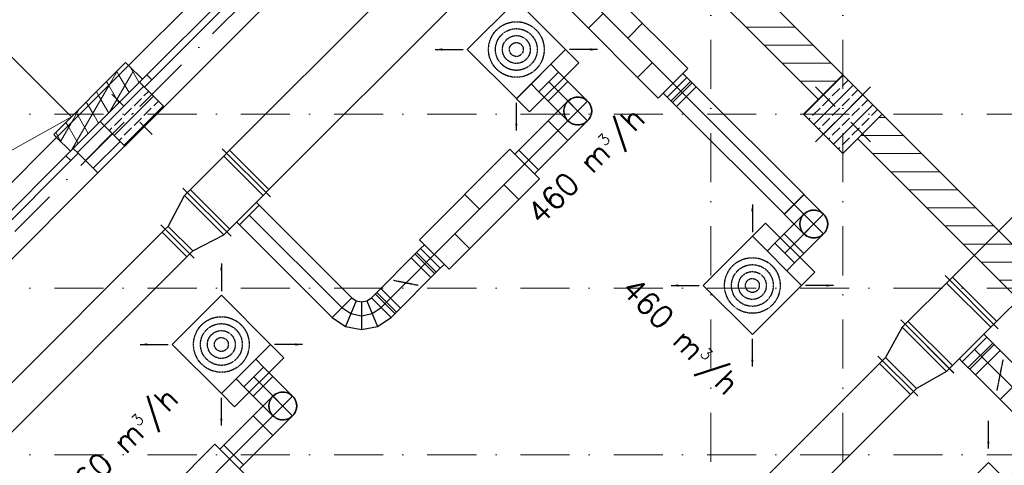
# Model space of a CAD drawing. Header units: millimetres. Extents: x -4612887 to -4536833, y -5457376 to -5415716.
# Tile 40 of 144: x -4598045 to -4590965, y -5432439 to -5429234. Entities that reach past the tile are written whole.
import ezdxf

# ---------------------------------------------------------------- set-up
doc = ezdxf.new("R2010")
doc.units = ezdxf.units.MM
doc.header["$MEASUREMENT"] = 0
doc.linetypes.add('DASHED', pattern=[0.75, 0.5, -0.25])
doc.linetypes.add('Kropki i Kreski', pattern=[670.277762, 352.777767, -176.388884, 0, -141.111112])
doc.layers.get('0').update_dxf_attribs({"color": 8, "lineweight": 18})
for name, color, linetype, lineweight in [('FLUID-N2', 7, 'Continuous', 30), ('FLUID-N2-160-ARRGR', 7, 'Continuous', 25), ('FLUID-W2', 7, 'Continuous', 30), ('FLUID-W2-160-ARRGR', 7, 'Continuous', 25), ('Linia', 8, 'Continuous', 18), ('Osie', 8, 'Continuous', 18), ('Slupy', 8, 'Continuous', 18), ('Ściany', 8, 'Continuous', 18), ('Ściany wewnętrzne', 7, 'Continuous', 18), ('Ściany zewnętrzne', 255, 'Continuous', 18)]:
    doc.layers.add(name, color=color, linetype=linetype, lineweight=lineweight)
doc.layers.add('FLUID-N2-SYM', color=7, linetype='Continuous')
doc.layers.add('FLUID-W2-SYM', color=7, linetype='Continuous')
doc.styles.add('FDBES', font='simplex.shx')
doc.dimstyles.new('FDBES', dxfattribs={"dimscale": 50, "dimtxt": 4, "dimasz": 2.5, "dimexe": 0.8, "dimexo": 2, "dimgap": 1, "dimtad": 1, "dimdsep": 46, "dimtxsty": 'FDBES', "dimcen": 2.5, "dimclrd": 4, "dimclre": 5, "dimadec": 0, "dimazin": 0, "dimtfac": 1, "dimtmove": 0, "dimatfit": 3, "dimfxl": 1, "dimarcsym": 0})
pattern_1 = [(60, (-4559356.9, -5416807.61), (-86.60254, 50), []), (120, (-4559356.9, -5416807.61), (86.60254, 50), [])]
pattern_2 = [(0, (-4559356.9, -5416807.61), (0, 130), [])]
pattern_3 = [(45, (-4559356.9, -5416807.61), (-70.71068, 70.71068), []), (45, (-4559392.25, -5416772.26), (-70.71068, 70.71068), [75, -25])]

# ---------------------------------------------------------------- blocks, each defined once
blk = doc.blocks.new('*U1144')
at = {"color": 0, "linetype": 'ByBlock', "lineweight": -2}
for p, q in [((-300, -300), (-300, 300)), ((300, 300), (-300, 300)), ((300, 300), (300, -300)), ((-300, -300), (300, -300)), ((-125, -300), (-125, -420)), ((125, -300), (125, -420))]:
    blk.add_line(p, q, dxfattribs=at)
at = {"color": 220, "linetype": 'Continuous', "lineweight": -2}
blk.add_line((125, -420), (-125, -420), dxfattribs=at)
at = {"color": 7, "linetype": 'DASHED'}
for centre, start, end in [((-204.9, 54.9), 8.19859, 51.80141), ((-54.9, 204.9), 308.19859, 351.80141), ((-150, -150), 68.19859, 111.80141), ((54.9, -204.9), 128.19859, 171.80141), ((150, 150), 248.19859, 291.80141), ((204.9, -54.9), 188.19859, 231.80141)]:
    blk.add_arc(centre, 212.1, start, end, dxfattribs=at)
blk = doc.blocks.new('*U140')
at = {"color": 0, "linetype": 'ByBlock', "lineweight": -2}
for p, q in [((-460, 150), (460, 150)), ((-460, -150), (-460, 150)), ((460, 150), (460, -150)), ((-500, 100), (-460, 100)), ((500, 100), (460, 100)), ((-500, -100), (-460, -100)), ((500, -100), (460, -100)), ((460, -150), (-460, -150))]:
    blk.add_line(p, q, dxfattribs=at)
at = {"color": 7, "linetype": 'Continuous'}
for p, q in [((-250, 150), (-250, 0)), ((250, 150), (250, 0)), ((0, -150), (0, 0))]:
    blk.add_line(p, q, dxfattribs=at)
at = {"color": 96, "linetype": 'Continuous', "lineweight": -2}
for p, q in [((-500, -100), (-500, 100)), ((500, 100), (500, -100))]:
    blk.add_line(p, q, dxfattribs=at)
at = {"layer": 'FLUID-N2-SYM', "color": 7, "linetype": 'Continuous'}
blk.add_line((-500, 0), (500, 0), dxfattribs=at)
blk = doc.blocks.new('*U143')
at = {"color": 96, "linetype": 'Continuous', "lineweight": -2}
for p, q in [((-47.5, -100), (-47.5, 100)), ((47.5, 100), (47.5, -100))]:
    blk.add_line(p, q, dxfattribs=at)
at = {"color": 0, "linetype": 'ByBlock', "lineweight": -2}
for p, q in [((-47.5, 100), (47.5, 100)), ((-47.5, -100), (47.5, -100))]:
    blk.add_line(p, q, dxfattribs=at)
at = {"color": 7, "linetype": 'Continuous'}
for p, q in [((-7.5, 100), (-7.5, -100)), ((7.5, 100), (7.5, -100))]:
    blk.add_line(p, q, dxfattribs=at)
at = {"layer": 'FLUID-N2-SYM', "color": 7, "linetype": 'Continuous'}
blk.add_line((-47.5, 0), (47.5, 0), dxfattribs=at)
blk = doc.blocks.new('*U144')
at = {"color": 0, "linetype": 'ByBlock', "lineweight": -2}
for p, q in [((-250, -250), (-250, 250)), ((250, 250), (-250, 250)), ((250, 250), (250, -250)), ((-250, -250), (250, -250)), ((-100, -250), (-100, -330)), ((100, -250), (100, -330))]:
    blk.add_line(p, q, dxfattribs=at)
at = {"color": 96, "linetype": 'Continuous', "lineweight": -2}
blk.add_line((100, -330), (-100, -330), dxfattribs=at)
at = {"color": 7, "linetype": 'DASHED'}
for radius in [200, 150, 100, 50]:
    blk.add_circle((0, 0), radius, dxfattribs=at)
blk = doc.blocks.new('*U145')
at = {"color": 96, "linetype": 'Continuous', "lineweight": -2}
for p, q in [((-47.5, -100), (-47.5, 100)), ((47.5, 100), (47.5, -100))]:
    blk.add_line(p, q, dxfattribs=at)
at = {"color": 0, "linetype": 'ByBlock', "lineweight": -2}
for p, q in [((-47.5, 100), (47.5, 100)), ((-47.5, -100), (47.5, -100))]:
    blk.add_line(p, q, dxfattribs=at)
at = {"layer": 'FLUID-N2-SYM', "color": 7, "linetype": 'Continuous'}
blk.add_line((-47.5, 0), (47.5, 0), dxfattribs=at)
blk = doc.blocks.new('*U146')
at = {"color": 0, "linetype": 'ByBlock', "lineweight": -2}
for p, q in [((-250, -250), (-250, 250)), ((250, 250), (-250, 250)), ((250, 250), (250, -250)), ((-250, -250), (250, -250)), ((-100, -250), (-100, -330)), ((100, -250), (100, -330))]:
    blk.add_line(p, q, dxfattribs=at)
at = {"color": 96, "linetype": 'Continuous', "lineweight": -2}
blk.add_line((100, -330), (-100, -330), dxfattribs=at)
at = {"color": 7, "linetype": 'DASHED'}
for radius in [200, 150, 100, 50]:
    blk.add_circle((0, 0), radius, dxfattribs=at)
blk = doc.blocks.new('*U147')
at = {"color": 96, "linetype": 'Continuous', "lineweight": -2}
for p, q in [((-47.5, -100), (-47.5, 100)), ((47.5, 100), (47.5, -100))]:
    blk.add_line(p, q, dxfattribs=at)
at = {"color": 0, "linetype": 'ByBlock', "lineweight": -2}
for p, q in [((-47.5, 100), (47.5, 100)), ((-47.5, -100), (47.5, -100))]:
    blk.add_line(p, q, dxfattribs=at)
at = {"layer": 'FLUID-N2-SYM', "color": 7, "linetype": 'Continuous'}
blk.add_line((-47.5, 0), (47.5, 0), dxfattribs=at)
blk = doc.blocks.new('*U150')
at = {"color": 0, "linetype": 'ByBlock', "lineweight": -2}
for p, q in [((-250, -250), (-250, 250)), ((250, 250), (-250, 250)), ((250, 250), (250, -250)), ((-250, -250), (250, -250)), ((-100, -250), (-100, -330)), ((100, -250), (100, -330))]:
    blk.add_line(p, q, dxfattribs=at)
at = {"color": 96, "linetype": 'Continuous', "lineweight": -2}
blk.add_line((100, -330), (-100, -330), dxfattribs=at)
at = {"color": 7, "linetype": 'DASHED'}
for radius in [200, 150, 100, 50]:
    blk.add_circle((0, 0), radius, dxfattribs=at)
blk = doc.blocks.new('*U151')
at = {"color": 96, "linetype": 'Continuous', "lineweight": -2}
for p, q in [((-47.5, -100), (-47.5, 100)), ((47.5, 100), (47.5, -100))]:
    blk.add_line(p, q, dxfattribs=at)
at = {"color": 0, "linetype": 'ByBlock', "lineweight": -2}
for p, q in [((-47.5, 100), (47.5, 100)), ((-47.5, -100), (47.5, -100))]:
    blk.add_line(p, q, dxfattribs=at)
at = {"layer": 'FLUID-N2-SYM', "color": 7, "linetype": 'Continuous'}
blk.add_line((-47.5, 0), (47.5, 0), dxfattribs=at)
blk = doc.blocks.new('*U159')
at = {"color": 0, "linetype": 'ByBlock', "lineweight": -2}
for p, q in [((-50, 100), (150, 100)), ((-50, -100), (150, -100))]:
    blk.add_line(p, q, dxfattribs=at)
at = {"color": 96, "linetype": 'Continuous', "lineweight": -2}
blk.add_line((150, 100), (150, -100), dxfattribs=at)
at = {"color": 0, "linetype": 'ByBlock', "lineweight": -2}
blk.add_circle((-50, 0), 100, dxfattribs=at)
at = {"layer": 'FLUID-N2-SYM', "color": 7, "linetype": 'Continuous'}
for p, q in [((-50, -100), (-50, 100)), ((-150, 0), (150, 0))]:
    blk.add_line(p, q, dxfattribs=at)
blk = doc.blocks.new('*U160')
at = {"color": 0, "linetype": 'ByBlock', "lineweight": -2}
blk.add_circle((0, 0), 100, dxfattribs=at)
blk = doc.blocks.new('*U161')
at = {"color": 0, "linetype": 'ByBlock', "lineweight": -2}
for p, q in [((-50, 100), (150, 100)), ((-50, -100), (150, -100))]:
    blk.add_line(p, q, dxfattribs=at)
at = {"color": 96, "linetype": 'Continuous', "lineweight": -2}
blk.add_line((150, 100), (150, -100), dxfattribs=at)
at = {"color": 0, "linetype": 'ByBlock', "lineweight": -2}
blk.add_ellipse((-50, 0), major_axis=(0, 100), ratio=1, start_param=0, end_param=3.141593, dxfattribs=at)
at = {"color": 7, "linetype": 'DASHED'}
blk.add_ellipse((-50, 0), major_axis=(0, 100), ratio=1, start_param=3.141593, end_param=6.283185, dxfattribs=at)
at = {"layer": 'FLUID-N2-SYM', "color": 7, "linetype": 'Continuous'}
for p, q in [((-50, -100), (-50, 100)), ((-150, 0), (150, 0))]:
    blk.add_line(p, q, dxfattribs=at)
blk = doc.blocks.new('*U162')
at = {"color": 96, "linetype": 'Continuous', "lineweight": -2}
for p, q in [((-548.5, -100), (-548.5, 100)), ((548.5, 100), (548.5, -100))]:
    blk.add_line(p, q, dxfattribs=at)
at = {"color": 0, "linetype": 'ByBlock', "lineweight": -2}
for p, q in [((-548.5, 100), (548.5, 100)), ((-548.5, -100), (548.5, -100))]:
    blk.add_line(p, q, dxfattribs=at)
at = {"layer": 'FLUID-N2-SYM', "color": 7, "linetype": 'Continuous'}
blk.add_line((-548.5, 0), (548.5, 0), dxfattribs=at)
blk = doc.blocks.new('*U165')
at = {"color": 96, "linetype": 'Continuous', "lineweight": -2}
for p, q in [((-155, -100), (-155, 100)), ((155, 100), (155, -100))]:
    blk.add_line(p, q, dxfattribs=at)
at = {"color": 0, "linetype": 'ByBlock', "lineweight": -2}
for p, q in [((-155, 100), (155, 100)), ((-155, -100), (155, -100))]:
    blk.add_line(p, q, dxfattribs=at)
at = {"color": 7, "linetype": 'DASHED'}
blk.add_line((-50, 75), (50, -75), dxfattribs=at)
at = {"color": 7, "linetype": 'Continuous'}
blk.add_lwpolyline([(-4, 0, 8, 8, 1), (4, 0, 8, 8, 1)], format="xyseb", close=True, dxfattribs=at)
at = {"layer": 'FLUID-N2-SYM', "color": 7, "linetype": 'Continuous'}
blk.add_line((-155, 0), (155, 0), dxfattribs=at)
blk = doc.blocks.new('*U166')
at = {"color": 0, "linetype": 'ByBlock', "lineweight": -2}
for p, q in [((-460, 150), (460, 150)), ((-460, -150), (-460, 150)), ((460, 150), (460, -150)), ((-500, 100), (-460, 100)), ((500, 100), (460, 100)), ((-500, -100), (-460, -100)), ((500, -100), (460, -100)), ((460, -150), (-460, -150))]:
    blk.add_line(p, q, dxfattribs=at)
at = {"color": 7, "linetype": 'Continuous'}
for p, q in [((-250, 150), (-250, 0)), ((250, 150), (250, 0)), ((0, -150), (0, 0))]:
    blk.add_line(p, q, dxfattribs=at)
at = {"color": 96, "linetype": 'Continuous', "lineweight": -2}
for p, q in [((-500, -100), (-500, 100)), ((500, 100), (500, -100))]:
    blk.add_line(p, q, dxfattribs=at)
at = {"layer": 'FLUID-N2-SYM', "color": 7, "linetype": 'Continuous'}
blk.add_line((-500, 0), (500, 0), dxfattribs=at)
blk = doc.blocks.new('*U167')
at = {"color": 96, "linetype": 'Continuous', "lineweight": -2}
for p, q in [((-47.5, -100), (-47.5, 100)), ((47.5, 100), (47.5, -100))]:
    blk.add_line(p, q, dxfattribs=at)
at = {"color": 0, "linetype": 'ByBlock', "lineweight": -2}
for p, q in [((-47.5, 100), (47.5, 100)), ((-47.5, -100), (47.5, -100))]:
    blk.add_line(p, q, dxfattribs=at)
at = {"color": 7, "linetype": 'Continuous'}
for p, q in [((-7.5, 100), (-7.5, -100)), ((7.5, 100), (7.5, -100))]:
    blk.add_line(p, q, dxfattribs=at)
at = {"layer": 'FLUID-N2-SYM', "color": 7, "linetype": 'Continuous'}
blk.add_line((-47.5, 0), (47.5, 0), dxfattribs=at)
blk = doc.blocks.new('*U168')
at = {"color": 96, "linetype": 'Continuous', "lineweight": -2}
for p, q in [((-47.5, -100), (-47.5, 100)), ((47.5, 100), (47.5, -100))]:
    blk.add_line(p, q, dxfattribs=at)
at = {"color": 0, "linetype": 'ByBlock', "lineweight": -2}
for p, q in [((-47.5, 100), (47.5, 100)), ((-47.5, -100), (47.5, -100))]:
    blk.add_line(p, q, dxfattribs=at)
at = {"color": 7, "linetype": 'Continuous'}
for p, q in [((-7.5, 100), (-7.5, -100)), ((7.5, 100), (7.5, -100))]:
    blk.add_line(p, q, dxfattribs=at)
at = {"layer": 'FLUID-N2-SYM', "color": 7, "linetype": 'Continuous'}
blk.add_line((-47.5, 0), (47.5, 0), dxfattribs=at)
blk = doc.blocks.new('*U169')
at = {"color": 0, "linetype": 'ByBlock', "lineweight": -2}
for p, q in [((-50, 100), (150, 100)), ((-50, -100), (150, -100))]:
    blk.add_line(p, q, dxfattribs=at)
at = {"color": 96, "linetype": 'Continuous', "lineweight": -2}
blk.add_line((150, 100), (150, -100), dxfattribs=at)
at = {"color": 0, "linetype": 'ByBlock', "lineweight": -2}
blk.add_circle((-50, 0), 100, dxfattribs=at)
at = {"layer": 'FLUID-N2-SYM', "color": 7, "linetype": 'Continuous'}
for p, q in [((-50, -100), (-50, 100)), ((-150, 0), (150, 0))]:
    blk.add_line(p, q, dxfattribs=at)
blk = doc.blocks.new('*U170')
at = {"color": 0, "linetype": 'ByBlock', "lineweight": -2}
blk.add_circle((0, 0), 100, dxfattribs=at)
blk = doc.blocks.new('*U171')
at = {"color": 0, "linetype": 'ByBlock', "lineweight": -2}
for p, q in [((-50, 100), (150, 100)), ((-50, -100), (150, -100))]:
    blk.add_line(p, q, dxfattribs=at)
at = {"color": 96, "linetype": 'Continuous', "lineweight": -2}
blk.add_line((150, 100), (150, -100), dxfattribs=at)
at = {"color": 0, "linetype": 'ByBlock', "lineweight": -2}
blk.add_ellipse((-50, 0), major_axis=(0, 100), ratio=1, start_param=0, end_param=3.141593, dxfattribs=at)
at = {"color": 7, "linetype": 'DASHED'}
blk.add_ellipse((-50, 0), major_axis=(0, 100), ratio=1, start_param=3.141593, end_param=6.283185, dxfattribs=at)
at = {"layer": 'FLUID-N2-SYM', "color": 7, "linetype": 'Continuous'}
for p, q in [((-50, -100), (-50, 100)), ((-150, 0), (150, 0))]:
    blk.add_line(p, q, dxfattribs=at)
blk = doc.blocks.new('*U172')
at = {"color": 0, "linetype": 'ByBlock', "lineweight": -2}
for p, q in [((150, 150), (35.2, 127.2)), ((35.2, 127.2), (-62.1, 62.1)), ((-62.1, 62.1), (-127.2, -35.2)), ((-127.2, -35.2), (-150, -150)), ((111.7, -57.6), (79.3, -79.3)), ((150, -50), (111.7, -57.6)), ((57.6, -111.7), (50, -150)), ((79.3, -79.3), (57.6, -111.7))]:
    blk.add_line(p, q, dxfattribs=at)
at = {"color": 96, "linetype": 'Continuous', "lineweight": -2}
for p, q in [((150, 150), (150, -50)), ((50, -150), (-150, -150))]:
    blk.add_line(p, q, dxfattribs=at)
at = {"color": 7, "linetype": 'Continuous'}
for p, q in [((111.7, -57.6), (35.2, 127.2)), ((79.3, -79.3), (-62.1, 62.1)), ((57.6, -111.7), (-127.2, -35.2))]:
    blk.add_line(p, q, dxfattribs=at)
at = {"layer": 'FLUID-N2-SYM', "color": 7, "linetype": 'Continuous'}
for p, q in [((73.5, 34.8), (8.6, -8.6)), ((150, 50), (73.5, 34.8)), ((8.6, -8.6), (-34.8, -73.5)), ((-34.8, -73.5), (-50, -150))]:
    blk.add_line(p, q, dxfattribs=at)
blk = doc.blocks.new('*U173')
at = {"color": 96, "linetype": 'Continuous', "lineweight": -2}
for p, q in [((-150, -100), (-150, 100)), ((150, 100), (150, -100))]:
    blk.add_line(p, q, dxfattribs=at)
at = {"color": 0, "linetype": 'ByBlock', "lineweight": -2}
for p, q in [((-150, 100), (150, 100)), ((-150, -100), (150, -100))]:
    blk.add_line(p, q, dxfattribs=at)
at = {"layer": 'FLUID-N2-SYM', "color": 7, "linetype": 'Continuous'}
blk.add_line((-150, 0), (150, 0), dxfattribs=at)
blk = doc.blocks.new('*U174')
at = {"color": 0, "linetype": 'ByBlock', "lineweight": -2}
for p, q in [((-460, 150), (460, 150)), ((-460, -150), (-460, 150)), ((460, 150), (460, -150)), ((-500, 100), (-460, 100)), ((500, 100), (460, 100)), ((-500, -100), (-460, -100)), ((500, -100), (460, -100)), ((460, -150), (-460, -150))]:
    blk.add_line(p, q, dxfattribs=at)
at = {"color": 7, "linetype": 'Continuous'}
for p, q in [((-250, 150), (-250, 0)), ((250, 150), (250, 0)), ((0, -150), (0, 0))]:
    blk.add_line(p, q, dxfattribs=at)
at = {"color": 96, "linetype": 'Continuous', "lineweight": -2}
for p, q in [((-500, -100), (-500, 100)), ((500, 100), (500, -100))]:
    blk.add_line(p, q, dxfattribs=at)
at = {"layer": 'FLUID-N2-SYM', "color": 7, "linetype": 'Continuous'}
blk.add_line((-500, 0), (500, 0), dxfattribs=at)
blk = doc.blocks.new('*U177')
at = {"color": 0, "linetype": 'ByBlock', "lineweight": -2}
for p, q in [((-50, 100), (150, 100)), ((-50, -100), (150, -100))]:
    blk.add_line(p, q, dxfattribs=at)
at = {"color": 96, "linetype": 'Continuous', "lineweight": -2}
blk.add_line((150, 100), (150, -100), dxfattribs=at)
at = {"color": 0, "linetype": 'ByBlock', "lineweight": -2}
blk.add_circle((-50, 0), 100, dxfattribs=at)
at = {"layer": 'FLUID-N2-SYM', "color": 7, "linetype": 'Continuous'}
for p, q in [((-50, -100), (-50, 100)), ((-150, 0), (150, 0))]:
    blk.add_line(p, q, dxfattribs=at)
blk = doc.blocks.new('*U178')
at = {"color": 0, "linetype": 'ByBlock', "lineweight": -2}
blk.add_circle((0, 0), 100, dxfattribs=at)
blk = doc.blocks.new('*U179')
at = {"color": 0, "linetype": 'ByBlock', "lineweight": -2}
for p, q in [((-50, 100), (150, 100)), ((-50, -100), (150, -100))]:
    blk.add_line(p, q, dxfattribs=at)
at = {"color": 96, "linetype": 'Continuous', "lineweight": -2}
blk.add_line((150, 100), (150, -100), dxfattribs=at)
at = {"color": 0, "linetype": 'ByBlock', "lineweight": -2}
blk.add_ellipse((-50, 0), major_axis=(0, 100), ratio=1, start_param=0, end_param=3.141593, dxfattribs=at)
at = {"color": 7, "linetype": 'DASHED'}
blk.add_ellipse((-50, 0), major_axis=(0, 100), ratio=1, start_param=3.141593, end_param=6.283185, dxfattribs=at)
at = {"layer": 'FLUID-N2-SYM', "color": 7, "linetype": 'Continuous'}
for p, q in [((-50, -100), (-50, 100)), ((-150, 0), (150, 0))]:
    blk.add_line(p, q, dxfattribs=at)
blk = doc.blocks.new('*U181')
at = {"color": 96, "linetype": 'Continuous', "lineweight": -2}
for p, q in [((-150, -100), (-150, 100)), ((150, 100), (150, -100))]:
    blk.add_line(p, q, dxfattribs=at)
at = {"color": 0, "linetype": 'ByBlock', "lineweight": -2}
for p, q in [((-150, 100), (150, 100)), ((-150, -100), (150, -100))]:
    blk.add_line(p, q, dxfattribs=at)
at = {"layer": 'FLUID-N2-SYM', "color": 7, "linetype": 'Continuous'}
blk.add_line((-150, 0), (150, 0), dxfattribs=at)
blk = doc.blocks.new('*U204')
at = {"color": 96, "linetype": 'Continuous', "lineweight": -2}
for p, q in [((-1150, -170), (-1150, 170)), ((1150, 170), (1150, -170))]:
    blk.add_line(p, q, dxfattribs=at)
at = {"color": 0, "linetype": 'ByBlock', "lineweight": -2}
for p, q in [((-1150, 125), (1150, 125)), ((-1150, -125), (1150, -125))]:
    blk.add_line(p, q, dxfattribs=at)
at = {"color": 7, "linetype": 'Continuous'}
for p, q in [((-1120, -125), (-1120, 125)), ((1120, 125), (1120, -125))]:
    blk.add_line(p, q, dxfattribs=at)
blk = doc.blocks.new('*U205')
at = {"color": 96, "linetype": 'Continuous', "lineweight": -2}
for p, q in [((150, 245), (150, -245)), ((-150, -170), (-150, 170))]:
    blk.add_line(p, q, dxfattribs=at)
at = {"color": 0, "linetype": 'ByBlock', "lineweight": -2}
for p, q in [((-120, 125), (120, 200)), ((120, 200), (150, 200)), ((-120, 125), (-150, 125)), ((-120, -125), (-150, -125)), ((-120, -125), (120, -200)), ((120, -200), (150, -200))]:
    blk.add_line(p, q, dxfattribs=at)
at = {"color": 7, "linetype": 'Continuous'}
for p, q in [((120, 200), (120, -200)), ((-120, -125), (-120, 125))]:
    blk.add_line(p, q, dxfattribs=at)
blk = doc.blocks.new('*U206')
at = {"color": 96, "linetype": 'Continuous', "lineweight": -2}
for p, q in [((-200, -245), (-200, 245)), ((200, 245), (200, -245)), ((100, -230), (-100, -230))]:
    blk.add_line(p, q, dxfattribs=at)
at = {"color": 0, "linetype": 'ByBlock', "lineweight": -2}
for p, q in [((-200, 200), (200, 200)), ((-200, -200), (200, -200)), ((-100, -230), (-100, -200)), ((100, -200), (100, -230))]:
    blk.add_line(p, q, dxfattribs=at)
at = {"color": 7, "linetype": 'Continuous'}
for p, q in [((-170, -200), (-170, 200)), ((170, 200), (170, -200))]:
    blk.add_line(p, q, dxfattribs=at)
blk = doc.blocks.new('*U207')
at = {"color": 96, "linetype": 'Continuous', "lineweight": -2}
for p, q in [((-470.5, -100), (-470.5, 100)), ((470.5, 100), (470.5, -100))]:
    blk.add_line(p, q, dxfattribs=at)
at = {"color": 0, "linetype": 'ByBlock', "lineweight": -2}
for p, q in [((-470.5, 100), (470.5, 100)), ((-470.5, -100), (470.5, -100))]:
    blk.add_line(p, q, dxfattribs=at)
at = {"layer": 'FLUID-N2-SYM', "color": 7, "linetype": 'Continuous'}
blk.add_line((-470.5, 0), (470.5, 0), dxfattribs=at)
blk = doc.blocks.new('*U209')
at = {"color": 96, "linetype": 'Continuous', "lineweight": -2}
for p, q in [((-1062.5, -245), (-1062.5, 245)), ((1062.5, 245), (1062.5, -245))]:
    blk.add_line(p, q, dxfattribs=at)
at = {"color": 0, "linetype": 'ByBlock', "lineweight": -2}
for p, q in [((-1062.5, 200), (1062.5, 200)), ((-1062.5, -200), (1062.5, -200))]:
    blk.add_line(p, q, dxfattribs=at)
at = {"color": 7, "linetype": 'Continuous'}
for p, q in [((-1032.5, -200), (-1032.5, 200)), ((1032.5, 200), (1032.5, -200))]:
    blk.add_line(p, q, dxfattribs=at)
blk = doc.blocks.new('*U478')
at = {"color": 220, "linetype": 'Continuous', "lineweight": -2}
for p, q in [((-611.5, -270), (-611.5, 270)), ((611.5, 270), (611.5, -270))]:
    blk.add_line(p, q, dxfattribs=at)
at = {"color": 0, "linetype": 'ByBlock', "lineweight": -2}
for p, q in [((-611.5, 225), (611.5, 225)), ((-611.5, -225), (611.5, -225))]:
    blk.add_line(p, q, dxfattribs=at)
at = {"color": 7, "linetype": 'Continuous'}
for p, q in [((-581.5, -225), (-581.5, 225)), ((581.5, 225), (581.5, -225))]:
    blk.add_line(p, q, dxfattribs=at)
blk = doc.blocks.new('*U479')
at = {"color": 220, "linetype": 'Continuous', "lineweight": -2}
for p, q in [((-225, -270), (-225, 270)), ((225, 270), (225, -270)), ((125, -255), (-125, -255))]:
    blk.add_line(p, q, dxfattribs=at)
at = {"color": 0, "linetype": 'ByBlock', "lineweight": -2}
for p, q in [((-225, 225), (225, 225)), ((-225, -225), (225, -225)), ((-125, -255), (-125, -225)), ((125, -225), (125, -255))]:
    blk.add_line(p, q, dxfattribs=at)
at = {"color": 7, "linetype": 'Continuous'}
for p, q in [((-195, -225), (-195, 225)), ((195, 225), (195, -225))]:
    blk.add_line(p, q, dxfattribs=at)
blk = doc.blocks.new('*U480')
at = {"color": 220, "linetype": 'Continuous', "lineweight": -2}
for p, q in [((-125, -125), (-125, 125)), ((125, 125), (125, -125))]:
    blk.add_line(p, q, dxfattribs=at)
at = {"color": 0, "linetype": 'ByBlock', "lineweight": -2}
for p, q in [((-125, 125), (125, 125)), ((-125, -125), (125, -125))]:
    blk.add_line(p, q, dxfattribs=at)
at = {"color": 7, "linetype": 'DASHED'}
blk.add_line((-62.5, 93.75), (62.5, -93.75), dxfattribs=at)
at = {"color": 7, "linetype": 'Continuous'}
blk.add_lwpolyline([(-4, 0, 8, 8, 1), (4, 0, 8, 8, 1)], format="xyseb", close=True, dxfattribs=at)
at = {"layer": 'FLUID-W2-SYM', "color": 7, "linetype": 'Continuous'}
blk.add_line((-125, 0), (125, 0), dxfattribs=at)
blk = doc.blocks.new('*U481')
at = {"color": 220, "linetype": 'Continuous', "lineweight": -2}
for p, q in [((-67.5, -125), (-67.5, 125)), ((67.5, 125), (67.5, -125))]:
    blk.add_line(p, q, dxfattribs=at)
at = {"color": 0, "linetype": 'ByBlock', "lineweight": -2}
for p, q in [((-67.5, 125), (67.5, 125)), ((-67.5, -125), (67.5, -125))]:
    blk.add_line(p, q, dxfattribs=at)
at = {"color": 7, "linetype": 'Continuous'}
for p, q in [((-7.5, 125), (-7.5, -125)), ((7.5, 125), (7.5, -125))]:
    blk.add_line(p, q, dxfattribs=at)
at = {"layer": 'FLUID-W2-SYM', "color": 7, "linetype": 'Continuous'}
blk.add_line((-67.5, 0), (67.5, 0), dxfattribs=at)
blk = doc.blocks.new('*U484')
at = {"color": 220, "linetype": 'Continuous', "lineweight": -2}
for p, q in [((-155, -125), (-155, 125)), ((155, 125), (155, -125))]:
    blk.add_line(p, q, dxfattribs=at)
at = {"color": 0, "linetype": 'ByBlock', "lineweight": -2}
for p, q in [((-155, 125), (155, 125)), ((-155, -125), (155, -125))]:
    blk.add_line(p, q, dxfattribs=at)
at = {"layer": 'FLUID-W2-SYM', "color": 7, "linetype": 'Continuous'}
blk.add_line((-155, 0), (155, 0), dxfattribs=at)
blk = doc.blocks.new('*U487')
at = {"color": 220, "linetype": 'Continuous', "lineweight": -2}
for p, q in [((-150, -270), (-150, 270)), ((150, 202.5), (150, -202.5))]:
    blk.add_line(p, q, dxfattribs=at)
at = {"color": 0, "linetype": 'ByBlock', "lineweight": -2}
for p, q in [((-120, 225), (-150, 225)), ((-120, 225), (120, 157.5)), ((120, 157.5), (150, 157.5)), ((-120, -225), (120, -157.5)), ((120, -157.5), (150, -157.5)), ((-120, -225), (-150, -225))]:
    blk.add_line(p, q, dxfattribs=at)
at = {"color": 7, "linetype": 'Continuous'}
for p, q in [((-120, -225), (-120, 225)), ((120, 157.5), (120, -157.5))]:
    blk.add_line(p, q, dxfattribs=at)
blk = doc.blocks.new('*U514')
at = {"color": 220, "linetype": 'Continuous', "lineweight": -2}
for p, q in [((-1125, -202.5), (-1125, 202.5)), ((1125, 202.5), (1125, -202.5))]:
    blk.add_line(p, q, dxfattribs=at)
at = {"color": 0, "linetype": 'ByBlock', "lineweight": -2}
for p, q in [((-1125, 157.5), (1125, 157.5)), ((-1125, -157.5), (1125, -157.5))]:
    blk.add_line(p, q, dxfattribs=at)
at = {"color": 7, "linetype": 'Continuous'}
for p, q in [((-1095, -157.5), (-1095, 157.5)), ((1095, 157.5), (1095, -157.5))]:
    blk.add_line(p, q, dxfattribs=at)

msp = doc.modelspace()

# ---------------------------------------------------------------- hatches: boundary and pattern name
at = {"layer": 'Slupy', "linetype": 'Continuous'}
h = msp.add_hatch(dxfattribs=at)
h.set_pattern_fill('BETON_ZBROJONY', color=8, style=0, pattern_type=2)
h.set_pattern_definition(pattern_3)
h.paths.add_polyline_path([(-4592125.4, -5430196.9), (-4591842.6, -5429914.1), (-4592125.4, -5429631.3), (-4592408.3, -5429914.1)])
h = msp.add_hatch(dxfattribs=at)
h.set_pattern_fill('BETON_ZBROJONY', color=8, style=0, pattern_type=2)
h.set_pattern_definition(pattern_3)
h.paths.add_polyline_path([(-4597290.2, -5430143.9), (-4597007.4, -5429861.1), (-4597184.2, -5429684.3), (-4597467, -5429967.1)])
at = {"layer": 'Ściany', "linetype": 'Continuous'}
h = msp.add_hatch(dxfattribs=at)
h.set_pattern_fill('IZOLACJA_MIĘKKA', color=8, style=0, pattern_type=2)
h.set_pattern_definition(pattern_1)
h.paths.add_polyline_path([(-4597283.2, -5429542.9), (-4597800.9, -5430060.6), (-4597779.7, -5430081.8), (-4597262, -5429564.1)])
at = {"layer": 'Ściany wewnętrzne', "linetype": 'Continuous'}
h = msp.add_hatch(dxfattribs=at)
h.set_pattern_fill('CEGŁA_ZWYKŁA__3__', color=8, style=0, pattern_type=2)
h.set_pattern_definition(pattern_2)
h.paths.add_polyline_path([(-4592302.2, -5429808), (-4592125.4, -5429631.3), (-4594451.5, -5427305.2), (-4594628.3, -5427482)])
h = msp.add_hatch(dxfattribs=at)
h.set_pattern_fill('CEGŁA_ZWYKŁA__3__', color=8, style=0, pattern_type=2)
h.set_pattern_definition(pattern_2)
h.paths.add_polyline_path([(-4589671.3, -5432439), (-4589317.7, -5432439), (-4591842.6, -5429914.1), (-4592019.4, -5430090.9)])
at = {"layer": 'Ściany zewnętrzne', "linetype": 'Continuous'}
h = msp.add_hatch(dxfattribs=at)
h.set_pattern_fill('IZOLACJA_MIĘKKA', color=8, style=0, pattern_type=2)
h.set_pattern_definition(pattern_1)
h.paths.add_polyline_path([(-4597262, -5429564.1), (-4597283.2, -5429585.3), (-4597184.2, -5429684.3), (-4597163, -5429663.1)])
h = msp.add_hatch(dxfattribs=at)
h.set_pattern_fill('IZOLACJA_MIĘKKA', color=8, style=0, pattern_type=2)
h.set_pattern_definition(pattern_1)
h.paths.add_polyline_path([(-4597283.2, -5429585.3), (-4597566, -5429868.1), (-4597467, -5429967.1), (-4597184.2, -5429684.3)])
h = msp.add_hatch(dxfattribs=at)
h.set_pattern_fill('IZOLACJA_MIĘKKA', color=8, style=0, pattern_type=2)
h.set_pattern_definition(pattern_1)
h.paths.add_polyline_path([(-4597566, -5429868.1), (-4597779.7, -5430081.8), (-4597680.7, -5430180.8), (-4597659.5, -5430159.6), (-4597467, -5429967.1)])
h = msp.add_hatch(dxfattribs=at)
h.set_pattern_fill('BLOCZKI_CERAMICZNE', color=8, style=0, pattern_type=2)
h.set_pattern_definition([(45, (-4559356.9, -5416807.61), (-56.56854, 56.56854), [])])
h.paths.add_polyline_path([(-4597467, -5429967.1), (-4597659.5, -5430159.6), (-4597624.1, -5430194.9), (-4597482.7, -5430336.4), (-4597290.2, -5430143.9)])

# ---------------------------------------------------------------- linework, layer by layer
at = {"layer": 'FLUID-N2', "color": 96, "linetype": 'Continuous'}
for points in [[(-4594473.8, -5429802.3), (-4594120.2, -5429448.7), (-4594024.7, -5429544.2), (-4594378.3, -5429897.8)], [(-4592423.2, -5431145.8), (-4592776.7, -5430792.2), (-4592681.2, -5430696.8), (-4592327.7, -5431050.3)], [(-4596595.1, -5431923.6), (-4596241.5, -5431570.1), (-4596146.1, -5431665.5), (-4596499.6, -5432019.1)]]:
    msp.add_lwpolyline(points, close=True, dxfattribs=at)
at = {"layer": 'Linia', "color": 8, "linetype": 'Continuous', "lineweight": 0}
for p, q in [((-4597673.8, -5429933.4), (-4599795.4, -5427812.5)), ((-4602511.4, -5432641.8), (-4597673.8, -5429933.4))]:
    msp.add_line(p, q, dxfattribs=at)
at = {"layer": 'Osie', "color": 8, "linetype": 'Kropki i Kreski'}
for p, q in [((-4593075.7, -5455206.5), (-4593075.7, -5416506)), ((-4592125.4, -5455206.5), (-4592125.4, -5416506)), ((-4606612.7, -5439289.6), (-4584413.8, -5417090.7)), ((-4551857, -5429914.1), (-4607179.5, -5429914.1)), ((-4551857, -5431164.1), (-4607179.5, -5431164.1)), ((-4551857, -5432364.1), (-4607179.5, -5432364.1))]:
    msp.add_line(p, q, dxfattribs=at)
at = {"layer": 'Slupy', "color": 8, "linetype": 'Continuous'}
for p, q in [((-4597180.6, -5429857.5), (-4597039.2, -5429716.1)), ((-4592182, -5429857.5), (-4592323.4, -5429716.1)), ((-4592068.9, -5429857.5), (-4591927.4, -5429716.1)), ((-4597293.8, -5429857.5), (-4597382.2, -5429769.1)), ((-4597293.8, -5429970.7), (-4597435.2, -5430112.1)), ((-4597180.6, -5429970.7), (-4597092.3, -5430059.1)), ((-4592182, -5429970.7), (-4592323.4, -5430112.1)), ((-4592068.9, -5429970.7), (-4591927.4, -5430112.1))]:
    msp.add_line(p, q, dxfattribs=at)
at = {"layer": 'Slupy', "color": 8, "linetype": 'Continuous', "flags": 128}
for points in [[(-4592125.4, -5430196.9), (-4591842.6, -5429914.1), (-4592125.4, -5429631.3), (-4592408.3, -5429914.1)], [(-4597290.2, -5430143.9), (-4597007.4, -5429861.1), (-4597184.2, -5429684.3), (-4597467, -5429967.1)]]:
    msp.add_lwpolyline(points, close=True, dxfattribs=at)
at = {"layer": 'Slupy', "color": 8, "linetype": 'Continuous'}
for p in [(-4597237.2, -5429914.1), (-4592125.4, -5429914.1)]:
    msp.add_point(p, dxfattribs=at)
at = {"layer": 'Ściany', "color": 8, "linetype": 'Continuous', "flags": 128}
for points in [[(-4597283.2, -5429542.9), (-4597800.9, -5430060.6)], [(-4597779.7, -5430081.8), (-4597262, -5429564.1)], [(-4597262, -5429564.1), (-4597283.2, -5429542.9)], [(-4597800.9, -5430060.6), (-4597779.7, -5430081.8)]]:
    msp.add_lwpolyline(points, dxfattribs=at)
at = {"layer": 'Ściany wewnętrzne', "color": 8, "linetype": 'Continuous', "flags": 128}
for points in [[(-4589317.7, -5432439), (-4594451.5, -5427305.2)], [(-4594628.3, -5427482), (-4592302.2, -5429808)], [(-4592019.4, -5430090.9), (-4589671.3, -5432439)]]:
    msp.add_lwpolyline(points, dxfattribs=at)
at = {"layer": 'Ściany zewnętrzne', "color": 8, "linetype": 'Continuous'}
for p, q in [((-4597262, -5429564.1), (-4596597.3, -5428899.4)), ((-4596530.1, -5429030.2), (-4597131.1, -5429631.3)), ((-4597095.8, -5429666.6), (-4596494.8, -5429065.6)), ((-4597007.4, -5429861.1), (-4596300.3, -5429154)), ((-4597262, -5429564.1), (-4597163, -5429663.1)), ((-4597131.1, -5429631.3), (-4597184.2, -5429684.3)), ((-4597095.8, -5429666.6), (-4597131.1, -5429631.3)), ((-4597467, -5429967.1), (-4597184.2, -5429684.3)), ((-4597163, -5429663.1), (-4597184.2, -5429684.3)), ((-4597163, -5429663.1), (-4597184.2, -5429684.3)), ((-4597184.2, -5429684.3), (-4597148.8, -5429719.6)), ((-4597184.2, -5429684.3), (-4597148.8, -5429719.6)), ((-4597148.8, -5429719.6), (-4597095.8, -5429666.6)), ((-4597148.8, -5429719.6), (-4597007.4, -5429861.1)), ((-4597467, -5429967.1), (-4597659.5, -5430159.6)), ((-4598444.4, -5430746.5), (-4597779.7, -5430081.8)), ((-4597779.7, -5430081.8), (-4597680.7, -5430180.8)), ((-4597712.5, -5430212.6), (-4598313.6, -5430813.7)), ((-4597659.5, -5430159.6), (-4597712.5, -5430212.6)), ((-4597712.5, -5430212.6), (-4597677.2, -5430248)), ((-4597680.7, -5430180.8), (-4597659.5, -5430159.6)), ((-4597680.7, -5430180.8), (-4597659.5, -5430159.6)), ((-4597677.2, -5430248), (-4597624.1, -5430194.9)), ((-4597659.5, -5430159.6), (-4597624.1, -5430194.9)), ((-4597659.5, -5430159.6), (-4597624.1, -5430194.9)), ((-4597624.1, -5430194.9), (-4597482.7, -5430336.4)), ((-4598278.2, -5430849), (-4597677.2, -5430248)), ((-4598189.8, -5431043.5), (-4597482.7, -5430336.4))]:
    msp.add_line(p, q, dxfattribs=at)
at = {"layer": 'Ściany zewnętrzne', "color": 8, "linetype": 'Continuous', "flags": 128}
for points in [[(-4597262, -5429564.1), (-4597779.7, -5430081.8)], [(-4597482.7, -5430336.4), (-4597007.4, -5429861.1)]]:
    msp.add_lwpolyline(points, dxfattribs=at)

# ---------------------------------------------------------------- block references
at = {"layer": 'FLUID-N2', "color": 96, "linetype": 'Continuous'}
for name, p, rotation in [('*U209', (-4595664.4, -5429584), 225), ('*U140', (-4593672.3, -5429366.3), 135), ('*U144', (-4594473.8, -5429448.7), 45.00000003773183), ('*U145', (-4594206.8, -5429715.7), 315.0000000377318), ('*U143', (-4593285.2, -5429753.4), 315), ('*U169', (-4594067.2, -5429855.3), 135.0000000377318), ('*U162', (-4592863.8, -5430174.9), 135), ('*U171', (-4594067.2, -5429926), 225.0000000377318), ('*U170', (-4594031.8, -5429890.7), 225.0000000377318), ('*U173', (-4594279.3, -5430138.2), 45.00000003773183), ('*U166', (-4594738.9, -5430597.8), 225.0000000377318), ('*U206', (-4596556.7, -5430476.6), 45.00000003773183), ('*U205', (-4596804.2, -5430724.1), 45.00000003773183), ('*U161', (-4592370.1, -5430668.5), 135), ('*U207', (-4596061.3, -5430972), 315.0000000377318), ('*U159', (-4592370.1, -5430739.2), 225), ('*U160', (-4592334.8, -5430703.9), 315), ('*U204', (-4597723.4, -5431643.4), 45.00000003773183), ('*U150', (-4592776.7, -5431145.8), 135), ('*U151', (-4592509.8, -5430878.9), 45), ('*U167', (-4595126.1, -5430984.9), 225.0000000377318), ('*U165', (-4595269, -5431127.9), 225.0000000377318), ('*U172', (-4595587.2, -5431375.4), 135.0000000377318), ('*U168', (-4595412.2, -5431271.1), 225.0000000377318), ('*U146', (-4596595.1, -5431570.1), 45.00000003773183), ('*U147', (-4596328.1, -5431837), 315.0000000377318), ('*U177', (-4596188.5, -5431976.7), 135.0000000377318), ('*U179', (-4596188.5, -5432047.4), 225.0000000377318), ('*U178', (-4596153.1, -5432012), 225.0000000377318), ('*U181', (-4596400.6, -5432259.5), 45.00000003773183), ('*U174', (-4596860.2, -5432719.1), 225.0000000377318)]:
    msp.add_blockref(name, p, dxfattribs=dict(at, rotation=rotation))
at = {"layer": 'FLUID-W2', "color": 220, "linetype": 'Continuous'}
for name, p, rotation in [('*U478', (-4590767.5, -5430833.6), 224.9999999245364), ('*U479', (-4591359, -5431425.1), 44.99999992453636), ('*U487', (-4591624.1, -5431690.3), 224.9999999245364), ('*U481', (-4591130.9, -5431653.2), 134.9999999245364), ('*U480', (-4590994.8, -5431789.3), 134.9999999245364), ('*U514', (-4592525.7, -5432591.8), 225), ('*U484', (-4590796.8, -5431987.3), 314.9999999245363), ('*U1144', (-4591079.6, -5432842.9), 134.9999999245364)]:
    msp.add_blockref(name, p, dxfattribs=dict(at, rotation=rotation))

# ---------------------------------------------------------------- texts
at = {"layer": 'FLUID-N2-160-ARRGR', "color": 60, "char_height": 160, "attachment_point": 5, "style": 'FDBES'}
for insert, rotation in [((-4593954.5, -5430301.4), 45), ((-4593311, -5431527.3), 315), ((-4597308.3, -5432316.3), 45)]:
    msp.add_mtext('460 m{\\A2;\\H0.5x;3}/h\\P', dxfattribs=dict(at, insert=insert, rotation=rotation))

# ---------------------------------------------------------------- leaders
at = {"layer": 'FLUID-N2-160-ARRGR'}
for points in [[(-4595056.6, -5429448.7), (-4594856.6, -5429448.7)], [(-4593890.9, -5429448.7), (-4594090.9, -5429448.7)], [(-4594473.8, -5430031.6), (-4594473.8, -5429831.6)], [(-4592776.7, -5430563), (-4592776.7, -5430763)], [(-4596595.1, -5430987.2), (-4596595.1, -5431187.2)], [(-4593359.5, -5431145.8), (-4593159.5, -5431145.8)], [(-4592193.9, -5431145.8), (-4592393.9, -5431145.8)], [(-4597177.9, -5431570.1), (-4596977.9, -5431570.1)], [(-4596012.2, -5431570.1), (-4596212.2, -5431570.1)], [(-4592776.7, -5431728.6), (-4592776.7, -5431528.6)], [(-4596595.1, -5432152.9), (-4596595.1, -5431952.9)]]:
    msp.add_leader(points, dimstyle='FDBES', override={"dimscale": 20, "dimclrd": 7}, dxfattribs=at)
at = {"layer": 'FLUID-W2-160-ARRGR'}
msp.add_leader([(-4591079.6, -5432318.6), (-4591079.6, -5432118.6)], dimstyle='FDBES', override={"dimscale": 20, "dimclrd": 7}, dxfattribs=at)

doc.saveas('drawing.dxf')
